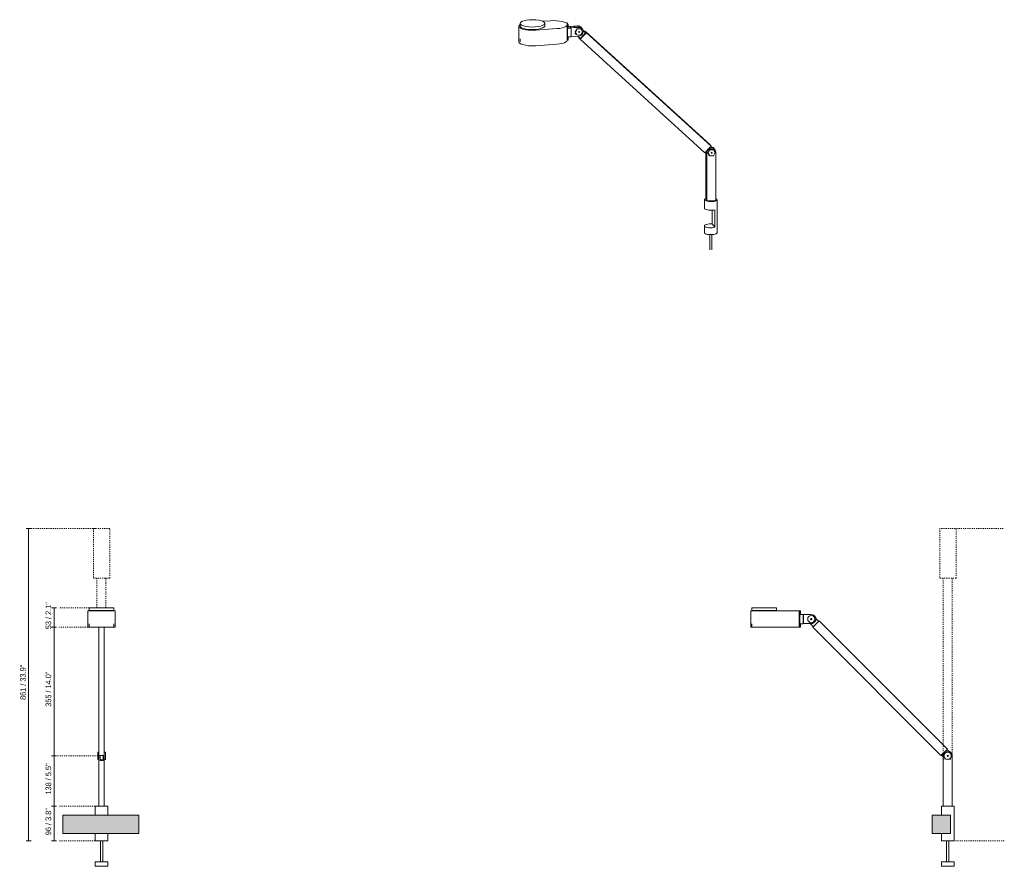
# Model space of a CAD drawing. Header units: millimetres. Extents: x -6793 to -4079, y 173 to 6762.
# Tile 1 of 2: x -6793 to -4079, y 173 to 2506. Entities that reach past the tile are written whole.
import ezdxf

# ---------------------------------------------------------------- set-up
doc = ezdxf.new("R2010")
doc.units = ezdxf.units.MM
doc.linetypes.add('Dash', pattern=[6, 3, -3])
for name, color, linetype, lineweight in [('Cotas', 7, 'Continuous', 9), ('Cotas-7', 7, 'Continuous', 9), ('Luminarias', 7, 'Continuous', 20), ('Muros', 7, 'Continuous', 9)]:
    doc.layers.add(name, color=color, linetype=linetype, lineweight=lineweight)
doc.layers.add('Lighthing Fixture Dim Grey Dash', color=7, linetype='Dash', lineweight=9, true_color=0xd2d2d2)
doc.styles.add('Arial Narrow', font='ARIALN.TTF', dxfattribs={"height": 15.4})
doc.dimstyles.new('FARO_-_2_2mm_Arial_Narrow_mm_Inch_Left', dxfattribs={"dimscale": 304.8, "dimtxt": 15.760837, "dimasz": 0, "dimexe": 0.022966, "dimexo": 0.0625, "dimgap": 0.011483, "dimtad": 1, "dimdec": 0, "dimzin": 0, "dimdsep": 46, "dimtxsty": 'Arial Narrow', "dimblk1": 'NONE', "dimblk2": 'NONE', "dimsah": 1, "dimcen": 0.09, "dimadec": 0, "dimazin": 0, "dimtfac": 1, "dimtdec": 4, "dimtix": 1, "dimtmove": 0, "dimatfit": 3, "dimfxl": 0.022966, "dimfxlon": 1, "dimtvp": 1, "dimtolj": 1, "dimtzin": 0, "dimarcsym": 2})

# ---------------------------------------------------------------- blocks, each defined once
blk = doc.blocks.new('inviting_cliplamp - 20040-122 DOMINICA XL Beige wall lamp-560309-Alzado_PDF')
at = {"layer": 'Luminarias'}
for p, q in [((-6605.3, 877.4), (-6605.3, 832.4)), ((-6530.3, 877.4), (-6605.3, 877.4)), ((-6601.7, 885.6), (-6601.7, 878.2)), ((-6567.7, 885.6), (-6601.7, 885.6)), ((-6601.7, 878.2), (-6567.7, 878.2)), ((-6533.7, 885.6), (-6567.7, 885.6)), ((-6567.7, 878.2), (-6533.7, 878.2)), ((-6533.7, 878.2), (-6533.7, 885.6)), ((-6530.3, 832.4), (-6530.3, 877.4)), ((-6605.3, 832.4), (-6530.3, 832.4)), ((-6601.7, 841.4), (-6601.7, 832.7)), ((-6575, 832.1), (-6575, 832.4)), ((-6575, 478.5), (-6575, 832.1)), ((-6575, 832.1), (-6560, 832.1)), ((-6560, 832.4), (-6560, 832.1)), ((-6560, 832.1), (-6560, 478.5)), ((-6533.7, 832.7), (-6533.7, 841.4)), ((-6575, 487.5), (-6578, 487.5)), ((-6578, 477.5), (-6578, 487.5)), ((-6578, 467.5), (-6578, 477.5)), ((-6578, 467.5), (-6575, 467.5)), ((-6560, 478.5), (-6575, 478.5)), ((-6575, 477.5), (-6575, 478.5)), ((-6575, 467.5), (-6575, 477.5)), ((-6574.9, 478.5), (-6574.9, 477.5)), ((-6574.9, 339), (-6574.9, 477.5)), ((-6571.7, 474.4), (-6571.7, 478.5)), ((-6571.7, 464.6), (-6571.7, 474.4)), ((-6571.7, 466.4), (-6563.3, 466.4)), ((-6563.3, 464.6), (-6571.7, 464.6)), ((-6563.3, 478.5), (-6563.3, 474.4)), ((-6563.3, 474.4), (-6563.3, 464.6)), ((-6557, 487.5), (-6560, 487.5)), ((-6560, 477.5), (-6560, 478.5)), ((-6560, 477.5), (-6560, 339)), ((-6560, 467.5), (-6557, 467.5)), ((-6557, 477.5), (-6557, 487.5)), ((-6557, 467.5), (-6557, 477.5)), ((-6585, 339), (-6585, 314)), ((-6550, 339), (-6585, 339)), ((-6550, 314), (-6550, 339)), ((-6585, 263.4), (-6585, 243.5)), ((-6550, 243.5), (-6550, 263.4)), ((-6585, 243.5), (-6550, 243.5)), ((-6570.5, 243.5), (-6570.5, 185)), ((-6564.5, 185), (-6564.5, 243.5)), ((-6585, 185), (-6585, 173)), ((-6550, 185), (-6585, 185)), ((-6585, 173), (-6550, 173)), ((-6550, 173), (-6550, 185))]:
    blk.add_line(p, q, dxfattribs=at)
blk = doc.blocks.new('inviting_cliplamp - 20040-122 DOMINICA XL Beige wall lamp-560309-00 Isometrico PDF')
at = {"layer": 'Luminarias', "color": 9, "lineweight": 9, "true_color": 0xc0c0c0}
for p, q in [((-5124.9, 2503), (-5146.9, 2501.4)), ((-5211.9, 2487.8), (-5211.9, 2444.9)), ((-5208.5, 2495.6), (-5208.5, 2488.6)), ((-5207.6, 2486.2), (-5208.5, 2488.8)), ((-5165.6, 2476.9), (-5107.3, 2481.1)), ((-5140.5, 2488.6), (-5140.5, 2495.6)), ((-5079.4, 2497), (-5081.4, 2496.9)), ((-5075.9, 2492.7), (-5079.4, 2497)), ((-5078.6, 2449.3), (-5078.6, 2492.2)), ((-5078.6, 2449.1), (-5078.6, 2492.1)), ((-5077.9, 2492.5), (-5075.9, 2492.7)), ((-5077.9, 2449.6), (-5077.9, 2492.5)), ((-5075.9, 2482.2), (-5075.9, 2492.7)), ((-5071.7, 2487.1), (-5075.9, 2486.8)), ((-5075.9, 2482.2), (-5068.1, 2482.7)), ((-5068.1, 2482.7), (-5071.7, 2487.1)), ((-5071.1, 2487.4), (-5050.2, 2488.9)), ((-5071.1, 2486.4), (-5071.1, 2487.4)), ((-5071.1, 2487.4), (-5067.6, 2483)), ((-5068.1, 2482.7), (-5068.1, 2458.9)), ((-5046.7, 2484.6), (-5067.6, 2483)), ((-5067.6, 2483), (-5067.6, 2459.2)), ((-5060.4, 2487.2), (-5049.5, 2488)), ((-5058.3, 2484.7), (-5060.4, 2487.2)), ((-5047.4, 2485.4), (-5058.3, 2484.7)), ((-5056.4, 2472), (-5053.4, 2465.4)), ((-5046.2, 2470.3), (-5044.5, 2472.1)), ((-5039.8, 2484), (-5040.5, 2484.9)), ((-5037.4, 2481), (-5039.2, 2482.9)), ((-5038.2, 2478.1), (-5038.9, 2478.9)), ((-5037, 2480.5), (-5037.7, 2481.4)), ((-5035, 2476.5), (-5029.9, 2471.8)), ((-5027.9, 2469.3), (-5034.8, 2475.6)), ((-5030.8, 2472.6), (-5029.3, 2474.2)), ((-5027.9, 2469.3), (-5029.9, 2471.8)), ((-5029.3, 2474.2), (-4685.7, 2161.9)), ((-5029.3, 2474.2), (-5025.7, 2469.8)), ((-5208.5, 2453.4), (-5208.5, 2445.1)), ((-5075.9, 2449.7), (-5077.9, 2449.6)), ((-5068.1, 2458.9), (-5075.9, 2458.3)), ((-5075.9, 2449.7), (-5075.9, 2458.3)), ((-5068.1, 2459.9), (-5067.6, 2459.2)), ((-5067.6, 2459.2), (-5046.7, 2460.7)), ((-5057.3, 2468.5), (-5055.3, 2466.1)), ((-5054.5, 2466.4), (-5053.8, 2465.5)), ((-5049.4, 2460.5), (-5042.3, 2454.1)), ((-5046.5, 2456.1), (-5045.5, 2457)), ((-5046.5, 2456.1), (-5042.9, 2451.7)), ((-5025.7, 2469.8), (-5042.9, 2451.7)), ((-5042.9, 2451.7), (-4699.3, 2139.4)), ((-5042.3, 2454.1), (-5027.9, 2469.3)), ((-4682.1, 2157.5), (-5025.7, 2469.8)), ((-5107.3, 2438.2), (-5165.6, 2433.9)), ((-4699.3, 2139.4), (-4682.1, 2157.5)), ((-4685.7, 2161.9), (-4682.1, 2157.5)), ((-4678.6, 2152.5), (-4683, 2156.6)), ((-4682.7, 2156.9), (-4680.6, 2155)), ((-4680.5, 2154.9), (-4677.3, 2152.1)), ((-4673.3, 2147.6), (-4675.3, 2150.1)), ((-4674.2, 2151.1), (-4674.9, 2152)), ((-4672.8, 2145.2), (-4673.5, 2146.1)), ((-4671.4, 2147.7), (-4672.2, 2148.6)), ((-4698.2, 2140.6), (-4694.1, 2136.9)), ((-4696.8, 2011.2), (-4696.8, 2139.4)), ((-4696.1, 2130), (-4696.1, 2138.7)), ((-4696.1, 2130), (-4694.1, 2130.2)), ((-4694.1, 2127.6), (-4696.1, 2130)), ((-4694.1, 2139.9), (-4694.1, 2127.6)), ((-4693.3, 2138.9), (-4693.3, 2006.8)), ((-4691, 2139.1), (-4687.9, 2132.5)), ((-4689, 2133.5), (-4688.3, 2132.6)), ((-4680.7, 2137.5), (-4679, 2139.2)), ((-4669, 2008.6), (-4669, 2140.7)), ((-4700.4, 2009.9), (-4700.4, 1986)), ((-4696.8, 2011.2), (-4693.3, 2006.8)), ((-4665.4, 1918.8), (-4665.4, 2009.9)), ((-4693.3, 2006.8), (-4669, 2008.6)), ((-4671.9, 1982), (-4671.9, 1933.7)), ((-4679.3, 1942.9), (-4679.3, 1980.9)), ((-4700.4, 1937.8), (-4700.4, 1918.8)), ((-4679.3, 1942.9), (-4671.9, 1933.7)), ((-4685.9, 1913.7), (-4685.9, 1872.1)), ((-4679.9, 1872.1), (-4679.9, 1913.6))]:
    blk.add_line(p, q, dxfattribs=at)
for points in [[(-5141.5, 2498, 0), (-5144.7, 2500.5, 0), (-5149.9, 2502.6, 0), (-5156.8, 2504.3, 0), (-5164.9, 2505.4, 0), (-5173.7, 2505.8, 0), (-5182.5, 2505.5, 0), (-5190.8, 2504.5, 0), (-5198, 2503, 0), (-5203.6, 2500.9, 0), (-5207.2, 2498.5, 0), (-5208.5, 2495.8, 0), (-5207.6, 2493.2, 0)], [(-5207.6, 2493.2, 0), (-5204.4, 2490.7, 0), (-5199.1, 2488.5, 0), (-5192.2, 2486.9, 0), (-5184.1, 2485.8, 0), (-5175.3, 2485.4, 0), (-5166.5, 2485.7, 0), (-5158.2, 2486.6, 0), (-5151.1, 2488.2, 0), (-5145.5, 2490.3, 0), (-5141.9, 2492.7, 0), (-5140.5, 2495.3, 0), (-5141.5, 2498, 0)], [(-5082.5, 2497, 0), (-5087, 2499.2, 0), (-5093, 2500.9, 0), (-5100.2, 2502.2, 0), (-5108.2, 2503.1, 0), (-5116.6, 2503.3, 0), (-5124.9, 2503, 0)], [(-5208.8, 2492.3, 0), (-5210.4, 2491, 0), (-5211.9, 2488.1, 0), (-5210.9, 2485.2, 0), (-5207.3, 2482.4, 0), (-5201.6, 2480.1, 0), (-5193.9, 2478.2, 0), (-5185, 2477, 0), (-5175.3, 2476.6, 0), (-5165.6, 2476.9, 0)], [(-5140.5, 2488.6, 0), (-5140.5, 2488.3, 0), (-5141.9, 2485.7, 0), (-5145.5, 2483.3, 0), (-5151.1, 2481.2, 0), (-5158.2, 2479.6, 0), (-5166.5, 2478.6, 0), (-5175.3, 2478.4, 0), (-5184.1, 2478.8, 0), (-5192.2, 2479.9, 0), (-5199.1, 2481.5, 0), (-5204.4, 2483.7, 0), (-5207.6, 2486.2, 0)], [(-5107.3, 2481.1, 0), (-5099.4, 2482, 0), (-5092.3, 2483.4, 0), (-5086.5, 2485.2, 0), (-5082.1, 2487.3, 0), (-5079.4, 2489.7, 0), (-5078.6, 2492.2, 0)], [(-5081.3, 2496.9, 0), (-5081.6, 2496.9, 0), (-5081.9, 2496.9, 0), (-5082.1, 2496.9, 0), (-5082.3, 2497, 0), (-5082.5, 2497, 0)], [(-5078.6, 2492.2, 0), (-5078.6, 2492.3, 0), (-5078.5, 2492.4, 0), (-5078.3, 2492.4, 0), (-5078.1, 2492.5, 0), (-5077.9, 2492.5, 0)], [(-5038.8, 2478.4, 0), (-5041.8, 2481.3, 0), (-5051.6, 2480.6, 0), (-5056.4, 2472, 0)], [(-5036.3, 2472.5, 0), (-5041.1, 2480.4, 0), (-5050.8, 2479.7, 0), (-5055.7, 2471.1, 0)], [(-5055.7, 2471.1, 0), (-5050.8, 2463.2, 0), (-5041.1, 2463.9, 0), (-5036.3, 2472.5, 0)], [(-5050.2, 2488.9, 0), (-5047.3, 2488.8, 0), (-5044.6, 2488, 0), (-5042.2, 2486.5, 0), (-5040.2, 2484.5, 0)], [(-5049.5, 2488, 0), (-5046.6, 2487.9, 0), (-5043.9, 2487.1, 0), (-5041.5, 2485.6, 0), (-5039.5, 2483.6, 0), (-5038.9, 2482.7, 0)], [(-5047.7, 2471.6, 0), (-5046, 2473.4, 0), (-5044.3, 2471.9, 0)], [(-5044.3, 2471.9, 0), (-5046, 2470.1, 0), (-5047.7, 2471.6, 0)], [(-5039.4, 2483, 0), (-5041.8, 2484.5, 0), (-5044.5, 2485.3, 0), (-5047.4, 2485.4, 0)], [(-5046.7, 2460.7, 0), (-5043.8, 2461.3, 0), (-5041.1, 2462.5, 0), (-5038.6, 2464.3, 0), (-5036.7, 2466.6, 0), (-5035.3, 2469.2, 0), (-5034.6, 2472.1, 0), (-5034.6, 2474.9, 0), (-5035.3, 2477.7, 0), (-5036.7, 2480.1, 0), (-5038.6, 2482.1, 0), (-5041.1, 2483.6, 0), (-5043.8, 2484.4, 0), (-5046.7, 2484.6, 0)], [(-5165.6, 2433.9, 0), (-5175.3, 2433.6, 0), (-5185, 2434.1, 0), (-5193.9, 2435.3, 0), (-5201.6, 2437.1, 0), (-5207.3, 2439.5, 0), (-5210.9, 2442.2, 0), (-5211.9, 2445.1, 0)], [(-5078.6, 2449.3, 0), (-5079.4, 2446.8, 0), (-5082.1, 2444.4, 0), (-5086.5, 2442.2, 0), (-5092.3, 2440.4, 0), (-5099.4, 2439, 0), (-5107.3, 2438.2, 0)], [(-5077.9, 2449.6, 0), (-5078.1, 2449.5, 0), (-5078.3, 2449.5, 0), (-5078.5, 2449.4, 0), (-5078.6, 2449.4, 0), (-5078.6, 2449.3, 0)], [(-4671.4, 2147.5, 0), (-4673.3, 2149.8, 0), (-4675.9, 2151.6, 0), (-4678.8, 2152.5, 0), (-4681.9, 2152.7, 0), (-4685.1, 2152.1, 0), (-4688, 2150.7, 0), (-4690.5, 2148.6, 0), (-4692.4, 2146, 0), (-4693.7, 2143, 0), (-4694.1, 2139.9, 0)], [(-4669, 2140.7, 0), (-4669.4, 2143.8, 0), (-4670.6, 2146.6, 0), (-4672.6, 2148.9, 0), (-4675.1, 2150.6, 0), (-4678, 2151.6, 0), (-4681.1, 2151.8, 0), (-4684.3, 2151.1, 0), (-4687.2, 2149.7, 0), (-4689.7, 2147.6, 0), (-4691.7, 2145, 0), (-4692.9, 2142.1, 0), (-4693.3, 2138.9, 0)], [(-4673.4, 2145.5, 0), (-4676.4, 2148.4, 0), (-4686.1, 2147.7, 0), (-4691, 2139.1, 0)], [(-4670.8, 2139.6, 0), (-4675.7, 2147.5, 0), (-4685.4, 2146.8, 0), (-4690.3, 2138.2, 0)], [(-4681.5, 2155.9, 0), (-4678.6, 2154.9, 0), (-4676.1, 2153.2, 0), (-4674.1, 2150.9, 0)], [(-4680.4, 2154.9, 0), (-4677.8, 2154, 0), (-4675.3, 2152.3, 0), (-4673.4, 2150, 0)], [(-4690.3, 2138.2, 0), (-4685.4, 2130.3, 0), (-4675.7, 2131, 0), (-4670.8, 2139.6, 0)], [(-4682.2, 2138.8, 0), (-4680.5, 2140.6, 0), (-4678.8, 2139, 0)], [(-4678.8, 2139, 0), (-4680.5, 2137.3, 0), (-4682.2, 2138.8, 0)], [(-4696.9, 2013.1, 0), (-4697.9, 2012.6, 0), (-4699.7, 2011.4, 0), (-4700.4, 2010, 0), (-4700, 2008.7, 0), (-4698.3, 2007.4, 0), (-4695.6, 2006.3, 0), (-4692.1, 2005.4, 0), (-4687.9, 2004.9, 0), (-4683.4, 2004.6, 0), (-4678.8, 2004.8, 0)], [(-4678.8, 2004.8, 0), (-4674.6, 2005.3, 0), (-4670.9, 2006.1, 0), (-4668, 2007.2, 0), (-4666.2, 2008.4, 0), (-4665.5, 2009.8, 0), (-4665.9, 2011.1, 0), (-4667.6, 2012.4, 0), (-4668.9, 2013, 0)], [(-4700.4, 1986.2, 0), (-4700, 1984.8, 0), (-4698.3, 1983.5, 0), (-4695.6, 1982.4, 0), (-4692.1, 1981.6, 0), (-4687.9, 1981, 0), (-4683.4, 1980.8, 0), (-4678.8, 1980.9, 0)], [(-4678.8, 1980.9, 0), (-4675.2, 1981.3, 0), (-4671.9, 1982, 0)], [(-4678.8, 1932.7, 0), (-4683.4, 1932.5, 0), (-4687.9, 1932.7, 0), (-4692.1, 1933.3, 0), (-4695.6, 1934.1, 0), (-4698.3, 1935.2, 0), (-4700, 1936.5, 0), (-4700.4, 1937.9, 0), (-4699.7, 1939.2, 0), (-4697.9, 1940.5, 0), (-4695, 1941.6, 0), (-4691.3, 1942.4, 0), (-4687.1, 1942.9, 0)], [(-4687.1, 1942.9, 0), (-4683.2, 1943, 0), (-4679.3, 1942.9, 0)], [(-4671.9, 1933.7, 0), (-4675.2, 1933, 0), (-4678.8, 1932.7, 0)], [(-4678.8, 1913.7, 0), (-4683.4, 1913.5, 0), (-4687.9, 1913.7, 0), (-4692.1, 1914.3, 0), (-4695.6, 1915.2, 0), (-4698.3, 1916.3, 0), (-4700, 1917.5, 0), (-4700.4, 1918.9, 0)], [(-4665.4, 1918.8, 0), (-4665.5, 1918.7, 0), (-4666.2, 1917.3, 0), (-4668, 1916.1, 0), (-4670.9, 1915, 0), (-4674.6, 1914.2, 0), (-4678.8, 1913.7, 0)]]:
    blk.add_polyline3d(points, dxfattribs=at)
blk = doc.blocks.new('inviting_cliplamp - 20040-122 DOMINICA XL Beige wall lamp-560309-Lateral_PDF')
at = {"layer": 'Luminarias'}
for p, q in [((-3769.6, 877.4), (-3769.6, 832.4)), ((-3732.1, 877.4), (-3769.6, 877.4)), ((-3766.3, 885.6), (-3766.3, 878.2)), ((-3698.3, 885.6), (-3766.3, 885.6)), ((-3766.3, 878.2), (-3698.3, 878.2)), ((-3732.1, 877.4), (-3672.1, 877.4)), ((-3698.3, 878.2), (-3698.3, 885.6)), ((-3635.6, 877.4), (-3672.1, 877.4)), ((-3635.6, 877.4), (-3634.6, 877.4)), ((-3635.6, 832.4), (-3635.6, 877.4)), ((-3634.6, 877.4), (-3632.6, 877.4)), ((-3634.6, 832.4), (-3634.6, 877.4)), ((-3632.6, 866.4), (-3632.6, 877.4)), ((-3632.6, 866.4), (-3624.6, 866.4)), ((-3624.6, 866.4), (-3624.6, 841.4)), ((-3602.6, 866.8), (-3624.1, 866.8)), ((-3624.1, 866.8), (-3624.1, 841.8)), ((-3624.1, 841.8), (-3602.6, 841.8)), ((-3605.6, 841.8), (-3597.3, 833.5)), ((-3581, 849.7), (-3598.7, 832.1)), ((-3582.4, 848.3), (-3590.3, 856.2)), ((-3227.5, 496.2), (-3581, 849.7)), ((-3769.6, 832.4), (-3732.1, 832.4)), ((-3766.3, 841.4), (-3766.3, 832.7)), ((-3672.1, 832.4), (-3732.1, 832.4)), ((-3672.1, 832.4), (-3635.6, 832.4)), ((-3634.6, 832.4), (-3635.6, 832.4)), ((-3632.6, 832.4), (-3634.6, 832.4)), ((-3624.6, 841.4), (-3632.6, 841.4)), ((-3632.6, 832.4), (-3632.6, 841.4)), ((-3598.7, 832.1), (-3245.2, 478.5)), ((-3245.2, 478.5), (-3227.5, 496.2)), ((-3228.2, 494.8), (-3243.7, 479.2)), ((-3222.9, 489.5), (-3228.2, 494.8)), ((-3243.7, 479.2), (-3239, 474.4)), ((-3239, 477.5), (-3239, 339)), ((-3214, 339), (-3214, 477.5)), ((-3244, 339), (-3244, 314)), ((-3226.5, 339), (-3244, 339)), ((-3209, 339), (-3226.5, 339)), ((-3209, 243.5), (-3209, 339)), ((-3244, 263.4), (-3244, 243.5)), ((-3244, 243.5), (-3226.5, 243.5)), ((-3229.5, 243.5), (-3229.5, 185)), ((-3226.5, 243.5), (-3209, 243.5)), ((-3223.5, 185), (-3223.5, 243.5)), ((-3244, 185), (-3244, 173)), ((-3226.5, 185), (-3244, 185)), ((-3244, 173), (-3226.5, 173)), ((-3209, 185), (-3226.5, 185)), ((-3226.5, 173), (-3209, 173)), ((-3209, 173), (-3209, 185))]:
    blk.add_line(p, q, dxfattribs=at)
for centre, radius, start, end in [((-3602.6, 854.3), 10, 0, 180), ((-3602.6, 854.3), 10, 180, 0), ((-3602.6, 854.3), 1.75, 0, 180), ((-3602.6, 854.3), 1.75, 180, 0), ((-3602.6, 854.3), 12.5, 270, 90.0058), ((-3226.5, 477.5), 12.5, 0, 180), ((-3226.6, 477.5), 10, 0, 180), ((-3226.6, 477.5), 10, 180, 0), ((-3226.6, 477.5), 1.75, 0, 180), ((-3226.6, 477.5), 1.75, 180, 0)]:
    blk.add_arc(centre, radius, start, end, dxfattribs=at)
blk = doc.blocks.new('DIMBLOCK1-Alzado_PDF')
at = {"layer": 'Cotas-7', "color": 251, "true_color": 0x5b5b5b}
for p, q in [((-6768.6, 1104), (-6775.6, 1104)), ((-6768.6, 1104), (-6768.6, 243.5)), ((-6768.6, 1104), (-6761.6, 1104)), ((-6768.6, 243.5), (-6775.6, 243.5)), ((-6768.6, 243.5), (-6761.6, 243.5))]:
    blk.add_line(p, q, dxfattribs=at)
at = {"layer": 'Cotas-7', "color": 0, "insert": (-6792, 631.4), "char_height": 15.4, "width": 101.77, "attachment_point": 1, "rotation": 90, "line_spacing_factor": 0.974696, "style": 'Arial Narrow'}
blk.add_mtext('861 / 33.9"', dxfattribs=at)
blk = doc.blocks.new('_None')
blk = doc.blocks.new('DIMBLOCK2-Alzado_PDF')
at = {"layer": 'Cotas-7', "color": 251, "true_color": 0x5b5b5b}
for p, q in [((-6698.6, 885.6), (-6705.6, 885.6)), ((-6698.6, 885.6), (-6698.6, 832.4)), ((-6698.6, 885.6), (-6691.6, 885.6)), ((-6698.6, 832.4), (-6705.6, 832.4)), ((-6698.6, 832.4), (-6691.6, 832.4))]:
    blk.add_line(p, q, dxfattribs=at)
at = {"layer": 'Cotas-7', "color": 0, "insert": (-6722, 826.3), "char_height": 15.4, "width": 78.354, "attachment_point": 1, "rotation": 90, "line_spacing_factor": 0.974696, "style": 'Arial Narrow'}
blk.add_mtext('53 / 2.1"', dxfattribs=at)
blk = doc.blocks.new('DIMBLOCK3-Alzado_PDF')
at = {"layer": 'Cotas-7', "color": 251, "true_color": 0x5b5b5b}
for p, q in [((-6698.6, 832.4), (-6705.6, 832.4)), ((-6698.6, 832.4), (-6698.6, 477.5)), ((-6698.6, 832.4), (-6691.6, 832.4)), ((-6698.6, 477.5), (-6705.6, 477.5)), ((-6698.6, 477.5), (-6691.6, 477.5))]:
    blk.add_line(p, q, dxfattribs=at)
at = {"layer": 'Cotas-7', "color": 0, "insert": (-6722, 612.6), "char_height": 15.4, "width": 101.77, "attachment_point": 1, "rotation": 90, "line_spacing_factor": 0.974696, "style": 'Arial Narrow'}
blk.add_mtext('355 / 14.0"', dxfattribs=at)
blk = doc.blocks.new('DIMBLOCK4-Alzado_PDF')
at = {"layer": 'Cotas-7', "color": 251, "true_color": 0x5b5b5b}
for p, q in [((-6698.6, 477.5), (-6705.6, 477.5)), ((-6698.6, 477.5), (-6698.6, 339)), ((-6698.6, 477.5), (-6691.6, 477.5)), ((-6698.6, 339), (-6705.6, 339)), ((-6698.6, 339), (-6691.6, 339))]:
    blk.add_line(p, q, dxfattribs=at)
at = {"layer": 'Cotas-7', "color": 0, "insert": (-6722, 370.8), "char_height": 15.4, "width": 90.062, "attachment_point": 1, "rotation": 90, "line_spacing_factor": 0.974696, "style": 'Arial Narrow'}
blk.add_mtext('138 / 5.5"', dxfattribs=at)
blk = doc.blocks.new('DIMBLOCK5-Alzado_PDF')
at = {"layer": 'Cotas-7', "color": 251, "true_color": 0x5b5b5b}
for p, q in [((-6698.6, 339), (-6705.6, 339)), ((-6698.6, 339), (-6698.6, 243.5)), ((-6698.6, 339), (-6691.6, 339)), ((-6698.6, 243.5), (-6705.6, 243.5)), ((-6698.6, 243.5), (-6691.6, 243.5))]:
    blk.add_line(p, q, dxfattribs=at)
at = {"layer": 'Cotas-7', "color": 0, "insert": (-6722, 258.7), "char_height": 15.4, "width": 78.354, "attachment_point": 1, "rotation": 90, "line_spacing_factor": 0.974696, "style": 'Arial Narrow'}
blk.add_mtext('96 / 3.8"', dxfattribs=at)

msp = doc.modelspace()

# ---------------------------------------------------------------- hatches: boundary and pattern name
at = {"layer": 'Muros', "true_color": 0xf7f7f7}
for points in [[(-6483, 263.4), (-6464.5, 263.4), (-6464.5, 314), (-6674.5, 314), (-6674.5, 263.4), (-6582.9, 263.4)], [(-4227.1, 263.4), (-4227.1, 314), (-4277.1, 314), (-4277.1, 263.4), (-4257.6, 263.4)]]:
    msp.add_hatch(color=7, dxfattribs=at).paths.add_polyline_path(points)

# ---------------------------------------------------------------- linework, layer by layer
at = {"layer": 'Lighthing Fixture Dim Grey Dash'}
for p, q in [((-6585, 1104), (-6765, 1104)), ((-6590.2, 1104), (-6590.2, 967)), ((-6545.2, 1104), (-6590.2, 1104)), ((-6545.2, 967), (-6545.2, 1104)), ((-4256.5, 1104), (-4256.5, 967)), ((-4081.5, 1104), (-4256.5, 1104)), ((-4211.5, 967), (-4211.5, 1104)), ((-6590.2, 967), (-6545.2, 967)), ((-6580.8, 967), (-6580.8, 885.6)), ((-6555.8, 885.6), (-6555.8, 967)), ((-4256.5, 967), (-4211.5, 967)), ((-4247.1, 967), (-4247.1, 468.5)), ((-4222.1, 468.5), (-4222.1, 967)), ((-6601.7, 885.6), (-6685, 885.6)), ((-6605.3, 832.4), (-6685, 832.4)), ((-6578, 477.5), (-6698, 477.5)), ((-4247.1, 468.5), (-4222.1, 468.5)), ((-6585, 339), (-6685, 339)), ((-6585, 243.5), (-6685, 243.5)), ((-4219.6, 243.5), (-4078.7, 243.5))]:
    msp.add_line(p, q, dxfattribs=at)
at = {"layer": 'Muros', "color": 253, "true_color": 0xaaaaaa}
for p, q in [((-6464.5, 314), (-6674.5, 314)), ((-6674.5, 314), (-6674.5, 263.4)), ((-6464.5, 263.4), (-6464.5, 314)), ((-4277.1, 263.4), (-4277.1, 314)), ((-4227.1, 314), (-4277.1, 314)), ((-4227.1, 314), (-4227.1, 263.4)), ((-6674.5, 263.4), (-6464.5, 263.4)), ((-4227.1, 263.4), (-4277.1, 263.4))]:
    msp.add_line(p, q, dxfattribs=at)

# ---------------------------------------------------------------- block references
at = {"layer": 'Luminarias', "color": 9, "lineweight": 9, "true_color": 0xc0c0c0}
msp.add_blockref('inviting_cliplamp - 20040-122 DOMINICA XL Beige wall lamp-560309-00 Isometrico PDF', (-205.1, 0), dxfattribs=at)
at = {"layer": 'Luminarias'}
for name, p in [('inviting_cliplamp - 20040-122 DOMINICA XL Beige wall lamp-560309-Alzado_PDF', (0, 0)), ('inviting_cliplamp - 20040-122 DOMINICA XL Beige wall lamp-560309-Lateral_PDF', (-1008.2, 0))]:
    msp.add_blockref(name, p, dxfattribs=at)

# ---------------------------------------------------------------- dimensions: what is measured, and where the dimension line sits
at = {"layer": 'Cotas', "color": 251, "true_color": 0x5b5b5b}
for base, p1, p2, override, picture, middle in [((-6768.6408858, 243.5476484), (-6761.6408858, 1104.0476484), (-6761.6408858, 243.5476484), {"dimpost": '<>', "dimfxl": 860.5}, 'DIMBLOCK1-Alzado_PDF', (-6782.1099172, 673.7976484)), ((-6698.6, 832.4), (-6691.6, 885.6), (-6691.6, 832.4), {"dimpost": '<>', "dimfxl": 53.196467}, 'DIMBLOCK2-Alzado_PDF', (-6712.1, 859)), ((-6698.6, 477.5), (-6691.6, 832.4), (-6691.6, 477.5), {"dimpost": '<>', "dimfxl": 354.874653}, 'DIMBLOCK3-Alzado_PDF', (-6712.1, 655)), ((-6698.6409, 339.0476), (-6691.6409, 477.523), (-6691.6409, 339.0476), {"dimpost": '<>', "dimfxl": 138.475347}, 'DIMBLOCK4-Alzado_PDF', (-6712.1099, 408.2853)), ((-6698.6408858, 243.5476484), (-6691.6408858, 339.0476484), (-6691.6408858, 243.5476484), {"dimpost": '<>', "dimfxl": 95.5}, 'DIMBLOCK5-Alzado_PDF', (-6712.1099172, 291.2976484))]:
    dim = msp.add_linear_dim(base=base, p1=p1, p2=p2, angle=90, dimstyle='FARO_-_2_2mm_Arial_Narrow_mm_Inch_Left', override=override, dxfattribs=at)
    dim.commit()
    dim.dimension.update_dxf_attribs({"geometry": picture, "text_midpoint": middle})

doc.saveas('drawing.dxf')
